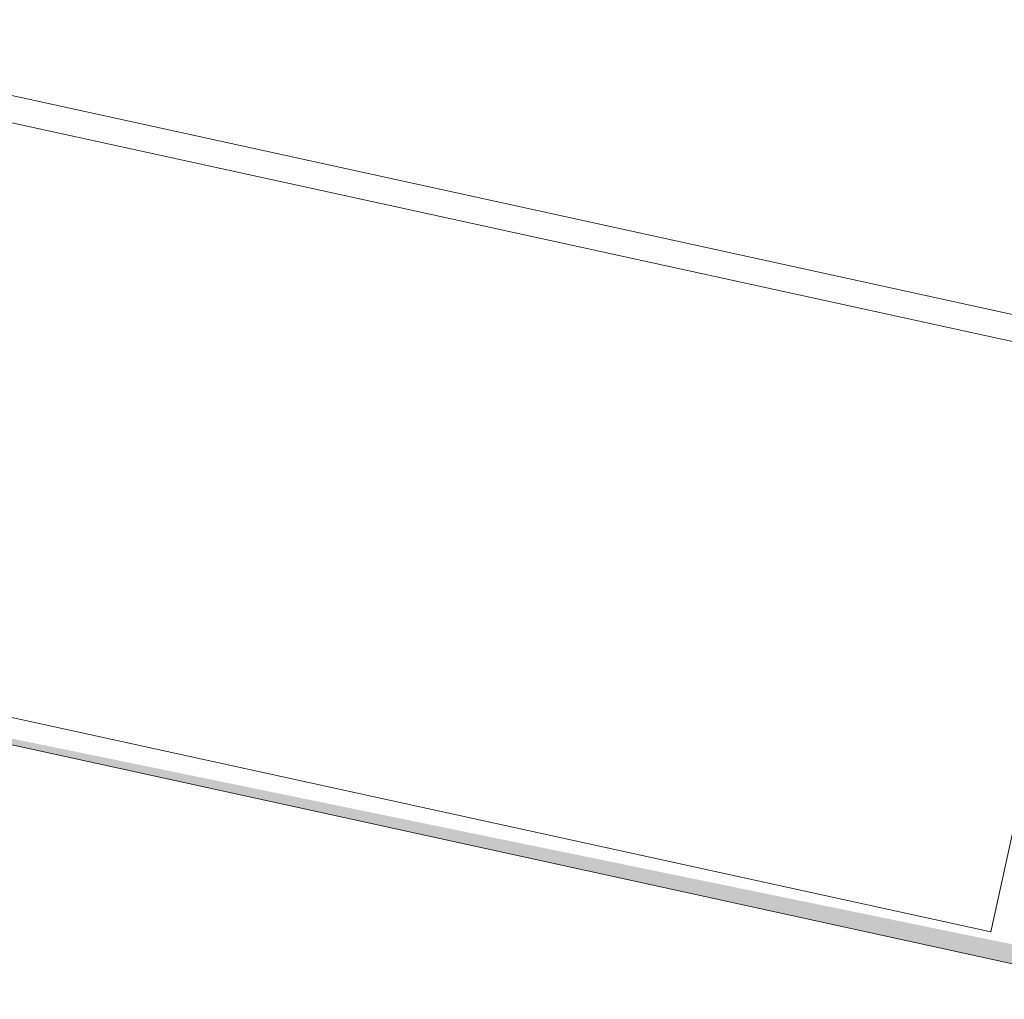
# Model space of a CAD drawing. Header units: metres. Extents: x 233012 to 233264, y 553571 to 554014.
# Tile 201 of 256: x 233203.4238 to 233203.5014, y 553832.6695 to 553832.7467. Entities that reach past the tile are written whole.
import ezdxf

# ---------------------------------------------------------------- set-up
doc = ezdxf.new("R2010")
doc.units = ezdxf.units.M
doc.layers.add('A-NL$1A_detailuitwerking', color=252, linetype='Continuous', lineweight=5)
doc.layers.add('A-NL30_stijlen_dorpels-pui', color=252, linetype='Continuous', lineweight=5)

# ---------------------------------------------------------------- blocks, each defined once
blk = doc.blocks.new('Rectangular Mullion - vliesgevelprofiel_gen_bxh200x50-V52-01_Situatie')
at = {"layer": 'A-NL30_stijlen_dorpels-pui'}
blk.add_hatch(color=256, dxfattribs=at).paths.add_polyline_path([(-0.025, 0.0408), (-0.0235, 0.0538), (-0.025, 0.1735)])
at = {"layer": 'A-NL$1A_detailuitwerking'}
for p, q in [((-0.025, 0.1735), (-0.025, 0.0408)), ((0.025, 0.0408), (0.025, 0.1735)), ((-0.0229, 0.0561), (-0.0229, 0.1692)), ((0.0229, 0.1692), (0.0229, 0.0561)), ((0.0229, 0.0561), (-0.0229, 0.0561))]:
    blk.add_line(p, q, dxfattribs=at)

msp = doc.modelspace()

# ---------------------------------------------------------------- block references
at = {"layer": 'A-NL30_stijlen_dorpels-pui', "rotation": 77.65672900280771}
msp.add_blockref('Rectangular Mullion - vliesgevelprofiel_gen_bxh200x50-V52-01_Situatie', (233203.560038, 553832.685168), dxfattribs=at)

doc.saveas('drawing.dxf')
